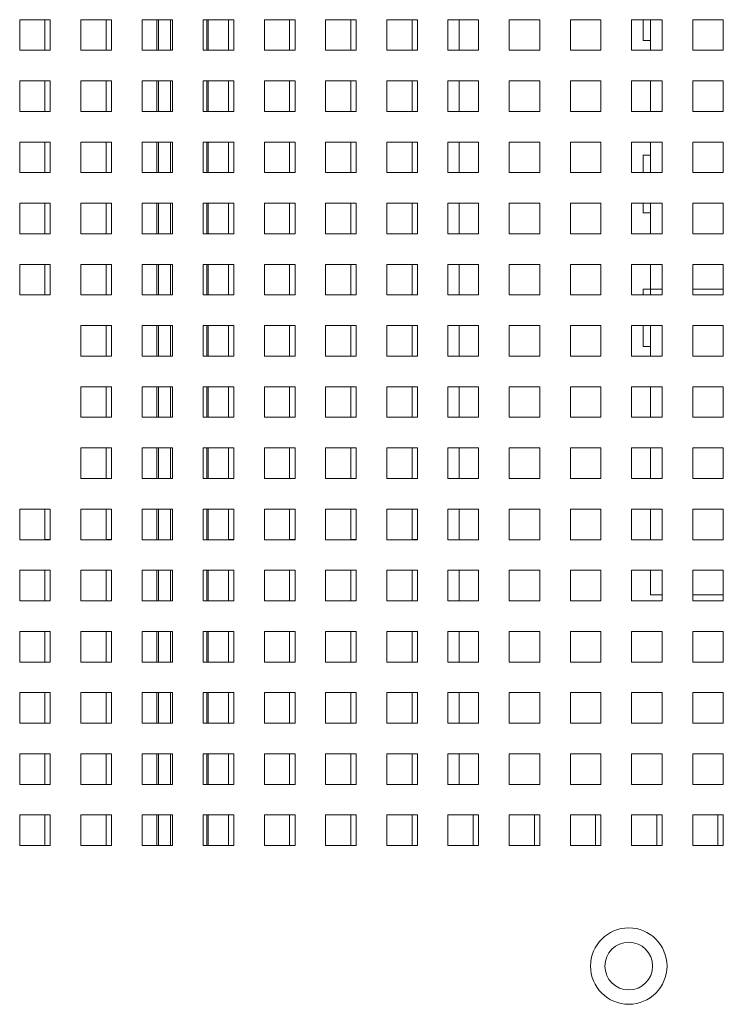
# Paper-space layout '3' of a CAD drawing. Header units: inches. Extents: x 1 to 109, y 1 to 85.
# Tile 70 of 109: x 92.36 to 96.2, y 13.83 to 19.19. Entities that reach past the tile are written whole.
import ezdxf

# ---------------------------------------------------------------- set-up
doc = ezdxf.new("R2010")
doc.units = ezdxf.units.IN
doc.header["$MEASUREMENT"] = 0

psp = doc.layouts.new('3')

# ---------------------------------------------------------------- linework, layer by layer
at = {"color": 7, "linetype": 'Continuous', "lineweight": 15, "ltscale": 5}
for p, q in [((92.5314, 19.1919), (92.3647, 19.1919)), ((92.3647, 19.1919), (92.3647, 19.0253)), ((92.5022, 19.1919), (92.5022, 19.0254)), ((92.5314, 19.0253), (92.5314, 19.1919)), ((92.8647, 19.1919), (92.698, 19.1919)), ((92.698, 19.1919), (92.698, 19.0253)), ((92.8355, 19.1919), (92.8355, 19.0254)), ((92.8647, 19.0253), (92.8647, 19.1919)), ((93.198, 19.1919), (93.0314, 19.1919)), ((93.0314, 19.1919), (93.0314, 19.0253)), ((93.1122, 19.1919), (93.1122, 19.0253)), ((93.198, 19.0253), (93.198, 19.1919)), ((93.5314, 19.1919), (93.3647, 19.1919)), ((93.3647, 19.1919), (93.3647, 19.0253)), ((93.3922, 19.0253), (93.3922, 19.1919)), ((93.5022, 19.1919), (93.5022, 19.0254)), ((93.5314, 19.0253), (93.5314, 19.1919)), ((93.8647, 19.1919), (93.698, 19.1919)), ((93.698, 19.1919), (93.698, 19.0253)), ((93.8355, 19.1919), (93.8355, 19.0254)), ((93.8647, 19.0253), (93.8647, 19.1919)), ((94.198, 19.1919), (94.0314, 19.1919)), ((94.0314, 19.1919), (94.0314, 19.0253)), ((94.1689, 19.1919), (94.1689, 19.0254)), ((94.198, 19.0253), (94.198, 19.1919)), ((94.5314, 19.1919), (94.3647, 19.1919)), ((94.3647, 19.1919), (94.3647, 19.0253)), ((94.5022, 19.1919), (94.5022, 19.0254)), ((94.5314, 19.0253), (94.5314, 19.1919)), ((94.8647, 19.1919), (94.698, 19.1919)), ((94.698, 19.1919), (94.698, 19.0253)), ((94.7589, 19.1919), (94.7589, 19.0253)), ((94.8647, 19.0253), (94.8647, 19.1919)), ((95.198, 19.1919), (95.0314, 19.1919)), ((95.0314, 19.1919), (95.0314, 19.0253)), ((95.198, 19.0253), (95.198, 19.1919)), ((95.5314, 19.1919), (95.3647, 19.1919)), ((95.3647, 19.1919), (95.3647, 19.0253)), ((95.5314, 19.0253), (95.5314, 19.1919)), ((95.8647, 19.1919), (95.698, 19.1919)), ((95.698, 19.1919), (95.698, 19.0253)), ((95.7614, 19.1919), (95.7614, 19.0793)), ((95.8005, 19.1919), (95.8005, 19.0793)), ((95.8647, 19.0253), (95.8647, 19.1919)), ((96.198, 19.1919), (96.0314, 19.1919)), ((96.0314, 19.1919), (96.0314, 19.0253)), ((96.198, 19.0253), (96.198, 19.1919)), ((95.7614, 19.0793), (95.8005, 19.0793)), ((95.8005, 19.0253), (95.8005, 19.0793)), ((92.3647, 19.0253), (92.5314, 19.0253)), ((92.5022, 19.0254), (92.5314, 19.0254)), ((92.698, 19.0253), (92.8647, 19.0253)), ((92.8355, 19.0254), (92.8647, 19.0254)), ((93.0314, 19.0253), (93.198, 19.0253)), ((93.3647, 19.0253), (93.5314, 19.0253)), ((93.5022, 19.0254), (93.5314, 19.0254)), ((93.698, 19.0253), (93.8647, 19.0253)), ((93.8355, 19.0254), (93.8647, 19.0254)), ((94.0314, 19.0253), (94.198, 19.0253)), ((94.1689, 19.0254), (94.198, 19.0254)), ((94.3647, 19.0253), (94.5314, 19.0253)), ((94.5022, 19.0254), (94.5314, 19.0254)), ((94.698, 19.0253), (94.8647, 19.0253)), ((95.0314, 19.0253), (95.198, 19.0253)), ((95.3647, 19.0253), (95.5314, 19.0253)), ((95.698, 19.0253), (95.8647, 19.0253)), ((96.0314, 19.0253), (96.198, 19.0253)), ((92.5314, 18.8586), (92.3647, 18.8586)), ((92.3647, 18.8586), (92.3647, 18.6919)), ((92.5022, 18.8586), (92.5022, 18.6921)), ((92.5314, 18.6919), (92.5314, 18.8586)), ((92.8647, 18.8586), (92.698, 18.8586)), ((92.698, 18.8586), (92.698, 18.6919)), ((92.8355, 18.8586), (92.8355, 18.6921)), ((92.8647, 18.6919), (92.8647, 18.8586)), ((93.198, 18.8586), (93.0314, 18.8586)), ((93.0314, 18.8586), (93.0314, 18.6919)), ((93.1122, 18.8586), (93.1122, 18.6919)), ((93.198, 18.6919), (93.198, 18.8586)), ((93.5314, 18.8586), (93.3647, 18.8586)), ((93.3647, 18.8586), (93.3647, 18.6919)), ((93.3922, 18.6919), (93.3922, 18.8586)), ((93.5022, 18.8586), (93.5022, 18.6921)), ((93.5314, 18.6919), (93.5314, 18.8586)), ((93.8647, 18.8586), (93.698, 18.8586)), ((93.698, 18.8586), (93.698, 18.6919)), ((93.8355, 18.8586), (93.8355, 18.6921)), ((93.8647, 18.6919), (93.8647, 18.8586)), ((94.198, 18.8586), (94.0314, 18.8586)), ((94.0314, 18.8586), (94.0314, 18.6919)), ((94.1689, 18.8586), (94.1689, 18.6921)), ((94.198, 18.6919), (94.198, 18.8586)), ((94.5314, 18.8586), (94.3647, 18.8586)), ((94.3647, 18.8586), (94.3647, 18.6919)), ((94.5022, 18.8586), (94.5022, 18.6921)), ((94.5314, 18.6919), (94.5314, 18.8586)), ((94.8647, 18.8586), (94.698, 18.8586)), ((94.698, 18.8586), (94.698, 18.6919)), ((94.7589, 18.8586), (94.7589, 18.6919)), ((94.8647, 18.6919), (94.8647, 18.8586)), ((95.198, 18.8586), (95.0314, 18.8586)), ((95.0314, 18.8586), (95.0314, 18.6919)), ((95.198, 18.6919), (95.198, 18.8586)), ((95.5314, 18.8586), (95.3647, 18.8586)), ((95.3647, 18.8586), (95.3647, 18.6919)), ((95.5314, 18.6919), (95.5314, 18.8586)), ((95.8647, 18.8586), (95.698, 18.8586)), ((95.698, 18.8586), (95.698, 18.6919)), ((95.8005, 18.6919), (95.8005, 18.8586)), ((95.8647, 18.6919), (95.8647, 18.8586)), ((96.198, 18.8586), (96.0314, 18.8586)), ((96.0314, 18.8586), (96.0314, 18.6919)), ((96.198, 18.6919), (96.198, 18.8586)), ((92.3647, 18.6919), (92.5314, 18.6919)), ((92.5022, 18.6921), (92.5314, 18.6921)), ((92.698, 18.6919), (92.8647, 18.6919)), ((92.8355, 18.6921), (92.8647, 18.6921)), ((93.0314, 18.6919), (93.198, 18.6919)), ((93.3647, 18.6919), (93.5314, 18.6919)), ((93.5022, 18.6921), (93.5314, 18.6921)), ((93.698, 18.6919), (93.8647, 18.6919)), ((93.8355, 18.6921), (93.8647, 18.6921)), ((94.0314, 18.6919), (94.198, 18.6919)), ((94.1689, 18.6921), (94.198, 18.6921)), ((94.3647, 18.6919), (94.5314, 18.6919)), ((94.5022, 18.6921), (94.5314, 18.6921)), ((94.698, 18.6919), (94.8647, 18.6919)), ((95.0314, 18.6919), (95.198, 18.6919)), ((95.3647, 18.6919), (95.5314, 18.6919)), ((95.698, 18.6919), (95.8647, 18.6919)), ((96.0314, 18.6919), (96.198, 18.6919)), ((92.5314, 18.5253), (92.3647, 18.5253)), ((92.3647, 18.5253), (92.3647, 18.3586)), ((92.5022, 18.5253), (92.5022, 18.3588)), ((92.5314, 18.3586), (92.5314, 18.5253)), ((92.8647, 18.5253), (92.698, 18.5253)), ((92.698, 18.5253), (92.698, 18.3586)), ((92.8355, 18.5253), (92.8355, 18.3588)), ((92.8647, 18.3586), (92.8647, 18.5253)), ((93.198, 18.5253), (93.0314, 18.5253)), ((93.0314, 18.5253), (93.0314, 18.3586)), ((93.1122, 18.5253), (93.1122, 18.3586)), ((93.198, 18.3586), (93.198, 18.5253)), ((93.5314, 18.5253), (93.3647, 18.5253)), ((93.3647, 18.5253), (93.3647, 18.3586)), ((93.3922, 18.3586), (93.3922, 18.5253)), ((93.5022, 18.5253), (93.5022, 18.3588)), ((93.5314, 18.3586), (93.5314, 18.5253)), ((93.8647, 18.5253), (93.698, 18.5253)), ((93.698, 18.5253), (93.698, 18.3586)), ((93.8355, 18.5253), (93.8355, 18.3588)), ((93.8647, 18.3586), (93.8647, 18.5253)), ((94.198, 18.5253), (94.0314, 18.5253)), ((94.0314, 18.5253), (94.0314, 18.3586)), ((94.1689, 18.5253), (94.1689, 18.3588)), ((94.198, 18.3586), (94.198, 18.5253)), ((94.5314, 18.5253), (94.3647, 18.5253)), ((94.3647, 18.5253), (94.3647, 18.3586)), ((94.5022, 18.5253), (94.5022, 18.3588)), ((94.5314, 18.3586), (94.5314, 18.5253)), ((94.8647, 18.5253), (94.698, 18.5253)), ((94.698, 18.5253), (94.698, 18.3586)), ((94.7589, 18.5253), (94.7589, 18.3586)), ((94.8647, 18.3586), (94.8647, 18.5253)), ((95.198, 18.5253), (95.0314, 18.5253)), ((95.0314, 18.5253), (95.0314, 18.3586)), ((95.198, 18.3586), (95.198, 18.5253)), ((95.5314, 18.5253), (95.3647, 18.5253)), ((95.3647, 18.5253), (95.3647, 18.3586)), ((95.5314, 18.3586), (95.5314, 18.5253)), ((95.8647, 18.5253), (95.698, 18.5253)), ((95.698, 18.5253), (95.698, 18.3586)), ((95.8005, 18.4529), (95.8005, 18.5253)), ((95.8647, 18.3586), (95.8647, 18.5253)), ((96.198, 18.5253), (96.0314, 18.5253)), ((96.0314, 18.5253), (96.0314, 18.3586)), ((96.198, 18.3586), (96.198, 18.5253)), ((95.7614, 18.3586), (95.7614, 18.4529)), ((95.7614, 18.4529), (95.8005, 18.4529)), ((95.8005, 18.3586), (95.8005, 18.4529)), ((92.3647, 18.3586), (92.5314, 18.3586)), ((92.5022, 18.3588), (92.5314, 18.3588)), ((92.698, 18.3586), (92.8647, 18.3586)), ((92.8355, 18.3588), (92.8647, 18.3588)), ((93.0314, 18.3586), (93.198, 18.3586)), ((93.3647, 18.3586), (93.5314, 18.3586)), ((93.5022, 18.3588), (93.5314, 18.3588)), ((93.698, 18.3586), (93.8647, 18.3586)), ((93.8355, 18.3588), (93.8647, 18.3588)), ((94.0314, 18.3586), (94.198, 18.3586)), ((94.1689, 18.3588), (94.198, 18.3588)), ((94.3647, 18.3586), (94.5314, 18.3586)), ((94.5022, 18.3588), (94.5314, 18.3588)), ((94.698, 18.3586), (94.8647, 18.3586)), ((95.0314, 18.3586), (95.198, 18.3586)), ((95.3647, 18.3586), (95.5314, 18.3586)), ((95.698, 18.3586), (95.8647, 18.3586)), ((96.0314, 18.3586), (96.198, 18.3586)), ((92.5314, 18.1919), (92.3647, 18.1919)), ((92.3647, 18.1919), (92.3647, 18.0253)), ((92.5022, 18.1919), (92.5022, 18.0254)), ((92.5314, 18.0253), (92.5314, 18.1919)), ((92.8647, 18.1919), (92.698, 18.1919)), ((92.698, 18.1919), (92.698, 18.0253)), ((92.8355, 18.1919), (92.8355, 18.0254)), ((92.8647, 18.0253), (92.8647, 18.1919)), ((93.198, 18.1919), (93.0314, 18.1919)), ((93.0314, 18.1919), (93.0314, 18.0253)), ((93.1122, 18.1919), (93.1122, 18.0253)), ((93.198, 18.0253), (93.198, 18.1919)), ((93.5314, 18.1919), (93.3647, 18.1919)), ((93.3647, 18.1919), (93.3647, 18.0253)), ((93.3922, 18.0253), (93.3922, 18.1919)), ((93.5022, 18.1919), (93.5022, 18.0254)), ((93.5314, 18.0253), (93.5314, 18.1919)), ((93.8647, 18.1919), (93.698, 18.1919)), ((93.698, 18.1919), (93.698, 18.0253)), ((93.8355, 18.1919), (93.8355, 18.0254)), ((93.8647, 18.0253), (93.8647, 18.1919)), ((94.198, 18.1919), (94.0314, 18.1919)), ((94.0314, 18.1919), (94.0314, 18.0253)), ((94.1689, 18.1919), (94.1689, 18.0254)), ((94.198, 18.0253), (94.198, 18.1919)), ((94.5314, 18.1919), (94.3647, 18.1919)), ((94.3647, 18.1919), (94.3647, 18.0253)), ((94.5022, 18.1919), (94.5022, 18.0254)), ((94.5314, 18.0253), (94.5314, 18.1919)), ((94.8647, 18.1919), (94.698, 18.1919)), ((94.698, 18.1919), (94.698, 18.0253)), ((94.7589, 18.1919), (94.7589, 18.0253)), ((94.8647, 18.0253), (94.8647, 18.1919)), ((95.198, 18.1919), (95.0314, 18.1919)), ((95.0314, 18.1919), (95.0314, 18.0253)), ((95.198, 18.0253), (95.198, 18.1919)), ((95.5314, 18.1919), (95.3647, 18.1919)), ((95.3647, 18.1919), (95.3647, 18.0253)), ((95.5314, 18.0253), (95.5314, 18.1919)), ((95.8647, 18.1919), (95.698, 18.1919)), ((95.698, 18.1919), (95.698, 18.0253)), ((95.7614, 18.1404), (95.7614, 18.1919)), ((95.8005, 18.1404), (95.8005, 18.1919)), ((95.8647, 18.0253), (95.8647, 18.1919)), ((96.198, 18.1919), (96.0314, 18.1919)), ((96.0314, 18.1919), (96.0314, 18.0253)), ((96.198, 18.0253), (96.198, 18.1919)), ((95.7614, 18.1404), (95.8005, 18.1404)), ((95.8005, 18.0253), (95.8005, 18.1404)), ((92.3647, 18.0253), (92.5314, 18.0253)), ((92.5022, 18.0254), (92.5314, 18.0254)), ((92.698, 18.0253), (92.8647, 18.0253)), ((92.8355, 18.0254), (92.8647, 18.0254)), ((93.0314, 18.0253), (93.198, 18.0253)), ((93.3647, 18.0253), (93.5314, 18.0253)), ((93.5022, 18.0254), (93.5314, 18.0254)), ((93.698, 18.0253), (93.8647, 18.0253)), ((93.8355, 18.0254), (93.8647, 18.0254)), ((94.0314, 18.0253), (94.198, 18.0253)), ((94.1689, 18.0254), (94.198, 18.0254)), ((94.3647, 18.0253), (94.5314, 18.0253)), ((94.5022, 18.0254), (94.5314, 18.0254)), ((94.698, 18.0253), (94.8647, 18.0253)), ((95.0314, 18.0253), (95.198, 18.0253)), ((95.3647, 18.0253), (95.5314, 18.0253)), ((95.698, 18.0253), (95.8647, 18.0253)), ((96.0314, 18.0253), (96.198, 18.0253)), ((92.5314, 17.8586), (92.3647, 17.8586)), ((92.3647, 17.8586), (92.3647, 17.6919)), ((92.5022, 17.8586), (92.5022, 17.6921)), ((92.5314, 17.6919), (92.5314, 17.8586)), ((92.8647, 17.8586), (92.698, 17.8586)), ((92.698, 17.8586), (92.698, 17.6919)), ((92.8355, 17.8586), (92.8355, 17.6921)), ((92.8647, 17.6919), (92.8647, 17.8586)), ((93.198, 17.8586), (93.0314, 17.8586)), ((93.0314, 17.8586), (93.0314, 17.6919)), ((93.1122, 17.8586), (93.1122, 17.6919)), ((93.198, 17.6919), (93.198, 17.8586)), ((93.5314, 17.8586), (93.3647, 17.8586)), ((93.3647, 17.8586), (93.3647, 17.6919)), ((93.3922, 17.6919), (93.3922, 17.8586)), ((93.5022, 17.8586), (93.5022, 17.6921)), ((93.5314, 17.6919), (93.5314, 17.8586)), ((93.8647, 17.8586), (93.698, 17.8586)), ((93.698, 17.8586), (93.698, 17.6919)), ((93.8355, 17.8586), (93.8355, 17.6921)), ((93.8647, 17.6919), (93.8647, 17.8586)), ((94.198, 17.8586), (94.0314, 17.8586)), ((94.0314, 17.8586), (94.0314, 17.6919)), ((94.1689, 17.8586), (94.1689, 17.6921)), ((94.198, 17.6919), (94.198, 17.8586)), ((94.5314, 17.8586), (94.3647, 17.8586)), ((94.3647, 17.8586), (94.3647, 17.6919)), ((94.5022, 17.8586), (94.5022, 17.6921)), ((94.5314, 17.6919), (94.5314, 17.8586)), ((94.8647, 17.8586), (94.698, 17.8586)), ((94.698, 17.8586), (94.698, 17.6919)), ((94.7589, 17.8586), (94.7589, 17.6919)), ((94.8647, 17.6919), (94.8647, 17.8586)), ((95.198, 17.8586), (95.0314, 17.8586)), ((95.0314, 17.8586), (95.0314, 17.6919)), ((95.198, 17.6919), (95.198, 17.8586)), ((95.5314, 17.8586), (95.3647, 17.8586)), ((95.3647, 17.8586), (95.3647, 17.6919)), ((95.5314, 17.6919), (95.5314, 17.8586)), ((95.8647, 17.8586), (95.698, 17.8586)), ((95.698, 17.8586), (95.698, 17.6919)), ((95.8005, 17.7244), (95.8005, 17.8586)), ((95.8647, 17.6919), (95.8647, 17.8586)), ((96.198, 17.8586), (96.0314, 17.8586)), ((96.0314, 17.8586), (96.0314, 17.6919)), ((96.198, 17.6919), (96.198, 17.8586)), ((95.7614, 17.6919), (95.7614, 17.7237)), ((95.7614, 17.7237), (95.8005, 17.7237)), ((95.8005, 17.7237), (95.8005, 17.7244)), ((95.8005, 17.6919), (95.8005, 17.7237)), ((92.3647, 17.6919), (92.5314, 17.6919)), ((92.5022, 17.6921), (92.5314, 17.6921)), ((92.698, 17.6919), (92.8647, 17.6919)), ((92.8355, 17.6921), (92.8647, 17.6921)), ((93.0314, 17.6919), (93.198, 17.6919)), ((93.3647, 17.6919), (93.5314, 17.6919)), ((93.5022, 17.6921), (93.5314, 17.6921)), ((93.698, 17.6919), (93.8647, 17.6919)), ((93.8355, 17.6921), (93.8647, 17.6921)), ((94.0314, 17.6919), (94.198, 17.6919)), ((94.1689, 17.6921), (94.198, 17.6921)), ((94.3647, 17.6919), (94.5314, 17.6919)), ((94.5022, 17.6921), (94.5314, 17.6921)), ((94.698, 17.6919), (94.8647, 17.6919)), ((95.0314, 17.6919), (95.198, 17.6919)), ((95.3647, 17.6919), (95.5314, 17.6919)), ((95.698, 17.6919), (95.8647, 17.6919)), ((96.0314, 17.6919), (96.198, 17.6919)), ((92.8647, 17.5253), (92.698, 17.5253)), ((92.698, 17.5253), (92.698, 17.3586)), ((92.8355, 17.5253), (92.8355, 17.3588)), ((92.8647, 17.3586), (92.8647, 17.5253)), ((93.198, 17.5253), (93.0314, 17.5253)), ((93.0314, 17.5253), (93.0314, 17.3586)), ((93.1122, 17.5253), (93.1122, 17.3586)), ((93.198, 17.3586), (93.198, 17.5253)), ((93.5314, 17.5253), (93.3647, 17.5253)), ((93.3647, 17.5253), (93.3647, 17.3586)), ((93.3922, 17.3586), (93.3922, 17.5253)), ((93.5022, 17.5253), (93.5022, 17.3588)), ((93.5314, 17.3586), (93.5314, 17.5253)), ((93.8647, 17.5253), (93.698, 17.5253)), ((93.698, 17.5253), (93.698, 17.3586)), ((93.8355, 17.5253), (93.8355, 17.3588)), ((93.8647, 17.3586), (93.8647, 17.5253)), ((94.198, 17.5253), (94.0314, 17.5253)), ((94.0314, 17.5253), (94.0314, 17.3586)), ((94.1689, 17.5253), (94.1689, 17.3588)), ((94.198, 17.3586), (94.198, 17.5253)), ((94.5314, 17.5253), (94.3647, 17.5253)), ((94.3647, 17.5253), (94.3647, 17.3586)), ((94.5022, 17.5253), (94.5022, 17.3588)), ((94.5314, 17.3586), (94.5314, 17.5253)), ((94.8647, 17.5253), (94.698, 17.5253)), ((94.698, 17.5253), (94.698, 17.3586)), ((94.7589, 17.5253), (94.7589, 17.3586)), ((94.8647, 17.3586), (94.8647, 17.5253)), ((95.198, 17.5253), (95.0314, 17.5253)), ((95.0314, 17.5253), (95.0314, 17.3586)), ((95.198, 17.3586), (95.198, 17.5253)), ((95.5314, 17.5253), (95.3647, 17.5253)), ((95.3647, 17.5253), (95.3647, 17.3586)), ((95.5314, 17.3586), (95.5314, 17.5253)), ((95.8647, 17.5253), (95.698, 17.5253)), ((95.698, 17.5253), (95.698, 17.3586)), ((95.7614, 17.4112), (95.7614, 17.5253)), ((95.8005, 17.4112), (95.8005, 17.5253)), ((95.8647, 17.3586), (95.8647, 17.5253)), ((96.198, 17.5253), (96.0314, 17.5253)), ((96.0314, 17.5253), (96.0314, 17.3586)), ((96.198, 17.3586), (96.198, 17.5253)), ((95.7614, 17.4112), (95.8005, 17.4112)), ((95.8005, 17.3586), (95.8005, 17.4112)), ((92.698, 17.3586), (92.8647, 17.3586)), ((92.8355, 17.3588), (92.8647, 17.3588)), ((93.0314, 17.3586), (93.198, 17.3586)), ((93.3647, 17.3586), (93.5314, 17.3586)), ((93.5022, 17.3588), (93.5314, 17.3588)), ((93.698, 17.3586), (93.8647, 17.3586)), ((93.8355, 17.3588), (93.8647, 17.3588)), ((94.0314, 17.3586), (94.198, 17.3586)), ((94.1689, 17.3588), (94.198, 17.3588)), ((94.3647, 17.3586), (94.5314, 17.3586)), ((94.5022, 17.3588), (94.5314, 17.3588)), ((94.698, 17.3586), (94.8647, 17.3586)), ((95.0314, 17.3586), (95.198, 17.3586)), ((95.3647, 17.3586), (95.5314, 17.3586)), ((95.698, 17.3586), (95.8647, 17.3586)), ((96.0314, 17.3586), (96.198, 17.3586)), ((92.8647, 17.1919), (92.698, 17.1919)), ((92.698, 17.1919), (92.698, 17.0253)), ((92.8355, 17.1919), (92.8355, 17.0254)), ((92.8647, 17.0253), (92.8647, 17.1919)), ((93.198, 17.1919), (93.0314, 17.1919)), ((93.0314, 17.1919), (93.0314, 17.0253)), ((93.1122, 17.1919), (93.1122, 17.0253)), ((93.198, 17.0253), (93.198, 17.1919)), ((93.5314, 17.1919), (93.3647, 17.1919)), ((93.3647, 17.1919), (93.3647, 17.0253)), ((93.3922, 17.0253), (93.3922, 17.1919)), ((93.5022, 17.1919), (93.5022, 17.0254)), ((93.5314, 17.0253), (93.5314, 17.1919)), ((93.8647, 17.1919), (93.698, 17.1919)), ((93.698, 17.1919), (93.698, 17.0253)), ((93.8355, 17.1919), (93.8355, 17.0254)), ((93.8647, 17.0253), (93.8647, 17.1919)), ((94.198, 17.1919), (94.0314, 17.1919)), ((94.0314, 17.1919), (94.0314, 17.0253)), ((94.1689, 17.1919), (94.1689, 17.0254)), ((94.198, 17.0253), (94.198, 17.1919)), ((94.5314, 17.1919), (94.3647, 17.1919)), ((94.3647, 17.1919), (94.3647, 17.0253)), ((94.5022, 17.1919), (94.5022, 17.0254)), ((94.5314, 17.0253), (94.5314, 17.1919)), ((94.8647, 17.1919), (94.698, 17.1919)), ((94.698, 17.1919), (94.698, 17.0253)), ((94.7589, 17.1919), (94.7589, 17.0253)), ((94.8647, 17.0253), (94.8647, 17.1919)), ((95.198, 17.1919), (95.0314, 17.1919)), ((95.0314, 17.1919), (95.0314, 17.0253)), ((95.198, 17.0253), (95.198, 17.1919)), ((95.5314, 17.1919), (95.3647, 17.1919)), ((95.3647, 17.1919), (95.3647, 17.0253)), ((95.5314, 17.0253), (95.5314, 17.1919)), ((95.8647, 17.1919), (95.698, 17.1919)), ((95.698, 17.1919), (95.698, 17.0253)), ((95.8005, 17.0253), (95.8005, 17.1919)), ((95.8647, 17.0253), (95.8647, 17.1919)), ((96.198, 17.1919), (96.0314, 17.1919)), ((96.0314, 17.1919), (96.0314, 17.0253)), ((96.198, 17.0253), (96.198, 17.1919)), ((92.698, 17.0253), (92.8647, 17.0253)), ((92.8355, 17.0254), (92.8647, 17.0254)), ((93.0314, 17.0253), (93.198, 17.0253)), ((93.3647, 17.0253), (93.5314, 17.0253)), ((93.5022, 17.0254), (93.5314, 17.0254)), ((93.698, 17.0253), (93.8647, 17.0253)), ((93.8355, 17.0254), (93.8647, 17.0254)), ((94.0314, 17.0253), (94.198, 17.0253)), ((94.1689, 17.0254), (94.198, 17.0254)), ((94.3647, 17.0253), (94.5314, 17.0253)), ((94.5022, 17.0254), (94.5314, 17.0254)), ((94.698, 17.0253), (94.8647, 17.0253)), ((95.0314, 17.0253), (95.198, 17.0253)), ((95.3647, 17.0253), (95.5314, 17.0253)), ((95.698, 17.0253), (95.8647, 17.0253)), ((96.0314, 17.0253), (96.198, 17.0253)), ((92.8647, 16.8586), (92.698, 16.8586)), ((92.698, 16.8586), (92.698, 16.6919)), ((92.8355, 16.8586), (92.8355, 16.6921)), ((92.8647, 16.6919), (92.8647, 16.8586)), ((93.198, 16.8586), (93.0314, 16.8586)), ((93.0314, 16.8586), (93.0314, 16.6919)), ((93.1122, 16.8586), (93.1122, 16.6919)), ((93.198, 16.6919), (93.198, 16.8586)), ((93.5314, 16.8586), (93.3647, 16.8586)), ((93.3647, 16.8586), (93.3647, 16.6919)), ((93.3922, 16.6919), (93.3922, 16.8586)), ((93.5022, 16.8586), (93.5022, 16.6921)), ((93.5314, 16.6919), (93.5314, 16.8586)), ((93.8647, 16.8586), (93.698, 16.8586)), ((93.698, 16.8586), (93.698, 16.6919)), ((93.8355, 16.8586), (93.8355, 16.6921)), ((93.8647, 16.6919), (93.8647, 16.8586)), ((94.198, 16.8586), (94.0314, 16.8586)), ((94.0314, 16.8586), (94.0314, 16.6919)), ((94.1689, 16.8586), (94.1689, 16.6921)), ((94.198, 16.6919), (94.198, 16.8586)), ((94.5314, 16.8586), (94.3647, 16.8586)), ((94.3647, 16.8586), (94.3647, 16.6919)), ((94.5022, 16.8586), (94.5022, 16.6921)), ((94.5314, 16.6919), (94.5314, 16.8586)), ((94.8647, 16.8586), (94.698, 16.8586)), ((94.698, 16.8586), (94.698, 16.6919)), ((94.7589, 16.8586), (94.7589, 16.6919)), ((94.8647, 16.6919), (94.8647, 16.8586)), ((95.198, 16.8586), (95.0314, 16.8586)), ((95.0314, 16.8586), (95.0314, 16.6919)), ((95.198, 16.6919), (95.198, 16.8586)), ((95.5314, 16.8586), (95.3647, 16.8586)), ((95.3647, 16.8586), (95.3647, 16.6919)), ((95.5314, 16.6919), (95.5314, 16.8586)), ((95.8647, 16.8586), (95.698, 16.8586)), ((95.698, 16.8586), (95.698, 16.6919)), ((95.8005, 16.6919), (95.8005, 16.8586)), ((95.8647, 16.6919), (95.8647, 16.8586)), ((96.198, 16.8586), (96.0314, 16.8586)), ((96.0314, 16.8586), (96.0314, 16.6919)), ((96.198, 16.6919), (96.198, 16.8586)), ((92.698, 16.6919), (92.8647, 16.6919)), ((92.8355, 16.6921), (92.8647, 16.6921)), ((93.0314, 16.6919), (93.198, 16.6919)), ((93.3647, 16.6919), (93.5314, 16.6919)), ((93.5022, 16.6921), (93.5314, 16.6921)), ((93.698, 16.6919), (93.8647, 16.6919)), ((93.8355, 16.6921), (93.8647, 16.6921)), ((94.0314, 16.6919), (94.198, 16.6919)), ((94.1689, 16.6921), (94.198, 16.6921)), ((94.3647, 16.6919), (94.5314, 16.6919)), ((94.5022, 16.6921), (94.5314, 16.6921)), ((94.698, 16.6919), (94.8647, 16.6919)), ((95.0314, 16.6919), (95.198, 16.6919)), ((95.3647, 16.6919), (95.5314, 16.6919)), ((95.698, 16.6919), (95.8647, 16.6919)), ((96.0314, 16.6919), (96.198, 16.6919)), ((92.5314, 16.5253), (92.3647, 16.5253)), ((92.3647, 16.5253), (92.3647, 16.3586)), ((92.5022, 16.5253), (92.5022, 16.3588)), ((92.5314, 16.3586), (92.5314, 16.5253)), ((92.8647, 16.5253), (92.698, 16.5253)), ((92.698, 16.5253), (92.698, 16.3586)), ((92.8355, 16.5253), (92.8355, 16.3588)), ((92.8647, 16.3586), (92.8647, 16.5253)), ((93.198, 16.5253), (93.0314, 16.5253)), ((93.0314, 16.5253), (93.0314, 16.3586)), ((93.1122, 16.5253), (93.1122, 16.3586)), ((93.198, 16.3586), (93.198, 16.5253)), ((93.5314, 16.5253), (93.3647, 16.5253)), ((93.3647, 16.5253), (93.3647, 16.3586)), ((93.3922, 16.3586), (93.3922, 16.5253)), ((93.5022, 16.5253), (93.5022, 16.3588)), ((93.5314, 16.3586), (93.5314, 16.5253)), ((93.8647, 16.5253), (93.698, 16.5253)), ((93.698, 16.5253), (93.698, 16.3586)), ((93.8355, 16.5253), (93.8355, 16.3588)), ((93.8647, 16.3586), (93.8647, 16.5253)), ((94.198, 16.5253), (94.0314, 16.5253)), ((94.0314, 16.5253), (94.0314, 16.3586)), ((94.1689, 16.5253), (94.1689, 16.3588)), ((94.198, 16.3586), (94.198, 16.5253)), ((94.5314, 16.5253), (94.3647, 16.5253)), ((94.3647, 16.5253), (94.3647, 16.3586)), ((94.5022, 16.5253), (94.5022, 16.3588)), ((94.5314, 16.3586), (94.5314, 16.5253)), ((94.8647, 16.5253), (94.698, 16.5253)), ((94.698, 16.5253), (94.698, 16.3586)), ((94.7589, 16.5253), (94.7589, 16.3586)), ((94.8647, 16.3586), (94.8647, 16.5253)), ((95.198, 16.5253), (95.0314, 16.5253)), ((95.0314, 16.5253), (95.0314, 16.3586)), ((95.198, 16.3586), (95.198, 16.5253)), ((95.5314, 16.5253), (95.3647, 16.5253)), ((95.3647, 16.5253), (95.3647, 16.3586)), ((95.5314, 16.3586), (95.5314, 16.5253)), ((95.8647, 16.5253), (95.698, 16.5253)), ((95.698, 16.5253), (95.698, 16.3586)), ((95.8005, 16.3586), (95.8005, 16.5253)), ((95.8647, 16.3586), (95.8647, 16.5253)), ((96.198, 16.5253), (96.0314, 16.5253)), ((96.0314, 16.5253), (96.0314, 16.3586)), ((96.198, 16.3586), (96.198, 16.5253)), ((92.3647, 16.3586), (92.5314, 16.3586)), ((92.5022, 16.3588), (92.5314, 16.3588)), ((92.698, 16.3586), (92.8647, 16.3586)), ((92.8355, 16.3588), (92.8647, 16.3588)), ((93.0314, 16.3586), (93.198, 16.3586)), ((93.3647, 16.3586), (93.5314, 16.3586)), ((93.5022, 16.3588), (93.5314, 16.3588)), ((93.698, 16.3586), (93.8647, 16.3586)), ((93.8355, 16.3588), (93.8647, 16.3588)), ((94.0314, 16.3586), (94.198, 16.3586)), ((94.1689, 16.3588), (94.198, 16.3588)), ((94.3647, 16.3586), (94.5314, 16.3586)), ((94.5022, 16.3588), (94.5314, 16.3588)), ((94.698, 16.3586), (94.8647, 16.3586)), ((95.0314, 16.3586), (95.198, 16.3586)), ((95.3647, 16.3586), (95.5314, 16.3586)), ((95.698, 16.3586), (95.8647, 16.3586)), ((96.0314, 16.3586), (96.198, 16.3586)), ((92.5314, 16.1919), (92.3647, 16.1919)), ((92.3647, 16.1919), (92.3647, 16.0253)), ((92.5022, 16.1919), (92.5022, 16.0254)), ((92.5314, 16.0253), (92.5314, 16.1919)), ((92.8647, 16.1919), (92.698, 16.1919)), ((92.698, 16.1919), (92.698, 16.0253)), ((92.8355, 16.1919), (92.8355, 16.0254)), ((92.8647, 16.0253), (92.8647, 16.1919)), ((93.198, 16.1919), (93.0314, 16.1919)), ((93.0314, 16.1919), (93.0314, 16.0253)), ((93.1122, 16.1919), (93.1122, 16.0253)), ((93.198, 16.0253), (93.198, 16.1919)), ((93.5314, 16.1919), (93.3647, 16.1919)), ((93.3647, 16.1919), (93.3647, 16.0253)), ((93.3922, 16.0253), (93.3922, 16.1919)), ((93.5022, 16.1919), (93.5022, 16.0254)), ((93.5314, 16.0253), (93.5314, 16.1919)), ((93.8647, 16.1919), (93.698, 16.1919)), ((93.698, 16.1919), (93.698, 16.0253)), ((93.8355, 16.1919), (93.8355, 16.0254)), ((93.8647, 16.0253), (93.8647, 16.1919)), ((94.198, 16.1919), (94.0314, 16.1919)), ((94.0314, 16.1919), (94.0314, 16.0253)), ((94.1689, 16.1919), (94.1689, 16.0254)), ((94.198, 16.0253), (94.198, 16.1919)), ((94.5314, 16.1919), (94.3647, 16.1919)), ((94.3647, 16.1919), (94.3647, 16.0253)), ((94.5022, 16.1919), (94.5022, 16.0254)), ((94.5314, 16.0253), (94.5314, 16.1919)), ((94.8647, 16.1919), (94.698, 16.1919)), ((94.698, 16.1919), (94.698, 16.0253)), ((94.7589, 16.1919), (94.7589, 16.0253)), ((94.8647, 16.0253), (94.8647, 16.1919)), ((95.198, 16.1919), (95.0314, 16.1919)), ((95.0314, 16.1919), (95.0314, 16.0253)), ((95.198, 16.0253), (95.198, 16.1919)), ((95.5314, 16.1919), (95.3647, 16.1919)), ((95.3647, 16.1919), (95.3647, 16.0253)), ((95.5314, 16.0253), (95.5314, 16.1919)), ((95.8647, 16.1919), (95.698, 16.1919)), ((95.698, 16.1919), (95.698, 16.0253)), ((95.8005, 16.0578), (95.8005, 16.1919)), ((95.8647, 16.0253), (95.8647, 16.1919)), ((96.198, 16.1919), (96.0314, 16.1919)), ((96.0314, 16.1919), (96.0314, 16.0253)), ((96.198, 16.0253), (96.198, 16.1919)), ((95.8647, 16.0578), (95.8005, 16.0578)), ((96.198, 16.0578), (96.0314, 16.0578)), ((92.3647, 16.0253), (92.5314, 16.0253)), ((92.5022, 16.0254), (92.5314, 16.0254)), ((92.698, 16.0253), (92.8647, 16.0253)), ((92.8355, 16.0254), (92.8647, 16.0254)), ((93.0314, 16.0253), (93.198, 16.0253)), ((93.3647, 16.0253), (93.5314, 16.0253)), ((93.5022, 16.0254), (93.5314, 16.0254)), ((93.698, 16.0253), (93.8647, 16.0253)), ((93.8355, 16.0254), (93.8647, 16.0254)), ((94.0314, 16.0253), (94.198, 16.0253)), ((94.1689, 16.0254), (94.198, 16.0254)), ((94.3647, 16.0253), (94.5314, 16.0253)), ((94.5022, 16.0254), (94.5314, 16.0254)), ((94.698, 16.0253), (94.8647, 16.0253)), ((95.0314, 16.0253), (95.198, 16.0253)), ((95.3647, 16.0253), (95.5314, 16.0253)), ((95.698, 16.0253), (95.8647, 16.0253)), ((96.0314, 16.0253), (96.198, 16.0253)), ((92.5314, 15.8586), (92.3647, 15.8586)), ((92.3647, 15.8586), (92.3647, 15.6919)), ((92.5022, 15.8586), (92.5022, 15.6921)), ((92.5314, 15.6919), (92.5314, 15.8586)), ((92.8647, 15.8586), (92.698, 15.8586)), ((92.698, 15.8586), (92.698, 15.6919)), ((92.8355, 15.8586), (92.8355, 15.6921)), ((92.8647, 15.6919), (92.8647, 15.8586)), ((93.198, 15.8586), (93.0314, 15.8586)), ((93.0314, 15.8586), (93.0314, 15.6919)), ((93.1122, 15.8586), (93.1122, 15.6919)), ((93.198, 15.6919), (93.198, 15.8586)), ((93.5314, 15.8586), (93.3647, 15.8586)), ((93.3647, 15.8586), (93.3647, 15.6919)), ((93.3922, 15.6919), (93.3922, 15.8586)), ((93.5022, 15.8586), (93.5022, 15.6921)), ((93.5314, 15.6919), (93.5314, 15.8586)), ((93.8647, 15.8586), (93.698, 15.8586)), ((93.698, 15.8586), (93.698, 15.6919)), ((93.8355, 15.8586), (93.8355, 15.6921)), ((93.8647, 15.6919), (93.8647, 15.8586)), ((94.198, 15.8586), (94.0314, 15.8586)), ((94.0314, 15.8586), (94.0314, 15.6919)), ((94.1689, 15.8586), (94.1689, 15.6921)), ((94.198, 15.6919), (94.198, 15.8586)), ((94.5314, 15.8586), (94.3647, 15.8586)), ((94.3647, 15.8586), (94.3647, 15.6919)), ((94.5022, 15.8586), (94.5022, 15.6921)), ((94.5314, 15.6919), (94.5314, 15.8586)), ((94.8647, 15.8586), (94.698, 15.8586)), ((94.698, 15.8586), (94.698, 15.6919)), ((94.7589, 15.8586), (94.7589, 15.6919)), ((94.8647, 15.6919), (94.8647, 15.8586)), ((95.198, 15.8586), (95.0314, 15.8586)), ((95.0314, 15.8586), (95.0314, 15.6919)), ((95.198, 15.6919), (95.198, 15.8586)), ((95.5314, 15.8586), (95.3647, 15.8586)), ((95.3647, 15.8586), (95.3647, 15.6919)), ((95.5314, 15.6919), (95.5314, 15.8586)), ((95.8647, 15.8586), (95.698, 15.8586)), ((95.698, 15.8586), (95.698, 15.6919)), ((95.8647, 15.6919), (95.8647, 15.8586)), ((96.198, 15.8586), (96.0314, 15.8586)), ((96.0314, 15.8586), (96.0314, 15.6919)), ((96.198, 15.6919), (96.198, 15.8586)), ((92.3647, 15.6919), (92.5314, 15.6919)), ((92.5022, 15.6921), (92.5314, 15.6921)), ((92.698, 15.6919), (92.8647, 15.6919)), ((92.8355, 15.6921), (92.8647, 15.6921)), ((93.0314, 15.6919), (93.198, 15.6919)), ((93.3647, 15.6919), (93.5314, 15.6919)), ((93.5022, 15.6921), (93.5314, 15.6921)), ((93.698, 15.6919), (93.8647, 15.6919)), ((93.8355, 15.6921), (93.8647, 15.6921)), ((94.0314, 15.6919), (94.198, 15.6919)), ((94.1689, 15.6921), (94.198, 15.6921)), ((94.3647, 15.6919), (94.5314, 15.6919)), ((94.5022, 15.6921), (94.5314, 15.6921)), ((94.698, 15.6919), (94.8647, 15.6919)), ((95.0314, 15.6919), (95.198, 15.6919)), ((95.3647, 15.6919), (95.5314, 15.6919)), ((95.698, 15.6919), (95.8647, 15.6919)), ((96.0314, 15.6919), (96.198, 15.6919)), ((92.5314, 15.5253), (92.3647, 15.5253)), ((92.3647, 15.5253), (92.3647, 15.3586)), ((92.5022, 15.5253), (92.5022, 15.3588)), ((92.5314, 15.3586), (92.5314, 15.5253)), ((92.8647, 15.5253), (92.698, 15.5253)), ((92.698, 15.5253), (92.698, 15.3586)), ((92.8355, 15.5253), (92.8355, 15.3588)), ((92.8647, 15.3586), (92.8647, 15.5253)), ((93.198, 15.5253), (93.0314, 15.5253)), ((93.0314, 15.5253), (93.0314, 15.3586)), ((93.1122, 15.5253), (93.1122, 15.3586)), ((93.198, 15.3586), (93.198, 15.5253)), ((93.5314, 15.5253), (93.3647, 15.5253)), ((93.3647, 15.5253), (93.3647, 15.3586)), ((93.3922, 15.3586), (93.3922, 15.5253)), ((93.5022, 15.5253), (93.5022, 15.3588)), ((93.5314, 15.3586), (93.5314, 15.5253)), ((93.8647, 15.5253), (93.698, 15.5253)), ((93.698, 15.5253), (93.698, 15.3586)), ((93.8355, 15.5253), (93.8355, 15.3588)), ((93.8647, 15.3586), (93.8647, 15.5253)), ((94.198, 15.5253), (94.0314, 15.5253)), ((94.0314, 15.5253), (94.0314, 15.3586)), ((94.1689, 15.5253), (94.1689, 15.3588)), ((94.198, 15.3586), (94.198, 15.5253)), ((94.5314, 15.5253), (94.3647, 15.5253)), ((94.3647, 15.5253), (94.3647, 15.3586)), ((94.5022, 15.5253), (94.5022, 15.3588)), ((94.5314, 15.3586), (94.5314, 15.5253)), ((94.8647, 15.5253), (94.698, 15.5253)), ((94.698, 15.5253), (94.698, 15.3586)), ((94.7589, 15.5253), (94.7589, 15.3586)), ((94.8647, 15.3586), (94.8647, 15.5253)), ((95.198, 15.5253), (95.0314, 15.5253)), ((95.0314, 15.5253), (95.0314, 15.3586)), ((95.198, 15.3586), (95.198, 15.5253)), ((95.5314, 15.5253), (95.3647, 15.5253)), ((95.3647, 15.5253), (95.3647, 15.3586)), ((95.5314, 15.3586), (95.5314, 15.5253)), ((95.8647, 15.5253), (95.698, 15.5253)), ((95.698, 15.5253), (95.698, 15.3586)), ((95.8647, 15.3586), (95.8647, 15.5253)), ((96.198, 15.5253), (96.0314, 15.5253)), ((96.0314, 15.5253), (96.0314, 15.3586)), ((96.198, 15.3586), (96.198, 15.5253)), ((92.3647, 15.3586), (92.5314, 15.3586)), ((92.5022, 15.3588), (92.5314, 15.3588)), ((92.698, 15.3586), (92.8647, 15.3586)), ((92.8355, 15.3588), (92.8647, 15.3588)), ((93.0314, 15.3586), (93.198, 15.3586)), ((93.3647, 15.3586), (93.5314, 15.3586)), ((93.5022, 15.3588), (93.5314, 15.3588)), ((93.698, 15.3586), (93.8647, 15.3586)), ((93.8355, 15.3588), (93.8647, 15.3588)), ((94.0314, 15.3586), (94.198, 15.3586)), ((94.1689, 15.3588), (94.198, 15.3588)), ((94.3647, 15.3586), (94.5314, 15.3586)), ((94.5022, 15.3588), (94.5314, 15.3588)), ((94.698, 15.3586), (94.8647, 15.3586)), ((95.0314, 15.3586), (95.198, 15.3586)), ((95.3647, 15.3586), (95.5314, 15.3586)), ((95.698, 15.3586), (95.8647, 15.3586)), ((96.0314, 15.3586), (96.198, 15.3586)), ((92.5314, 15.1919), (92.3647, 15.1919)), ((92.3647, 15.1919), (92.3647, 15.0253)), ((92.5022, 15.1919), (92.5022, 15.0254)), ((92.5314, 15.0253), (92.5314, 15.1919)), ((92.8647, 15.1919), (92.698, 15.1919)), ((92.698, 15.1919), (92.698, 15.0253)), ((92.8355, 15.1919), (92.8355, 15.0254)), ((92.8647, 15.0253), (92.8647, 15.1919)), ((93.198, 15.1919), (93.0314, 15.1919)), ((93.0314, 15.1919), (93.0314, 15.0253)), ((93.1122, 15.1919), (93.1122, 15.0253)), ((93.198, 15.0253), (93.198, 15.1919)), ((93.5314, 15.1919), (93.3647, 15.1919)), ((93.3647, 15.1919), (93.3647, 15.0253)), ((93.3922, 15.0253), (93.3922, 15.1919)), ((93.5022, 15.1919), (93.5022, 15.0254)), ((93.5314, 15.0253), (93.5314, 15.1919)), ((93.8647, 15.1919), (93.698, 15.1919)), ((93.698, 15.1919), (93.698, 15.0253)), ((93.8355, 15.1919), (93.8355, 15.0254)), ((93.8647, 15.0253), (93.8647, 15.1919)), ((94.198, 15.1919), (94.0314, 15.1919)), ((94.0314, 15.1919), (94.0314, 15.0253)), ((94.1689, 15.1919), (94.1689, 15.0254)), ((94.198, 15.0253), (94.198, 15.1919)), ((94.5314, 15.1919), (94.3647, 15.1919)), ((94.3647, 15.1919), (94.3647, 15.0253)), ((94.5022, 15.1919), (94.5022, 15.0254)), ((94.5314, 15.0253), (94.5314, 15.1919)), ((94.8647, 15.1919), (94.698, 15.1919)), ((94.698, 15.1919), (94.698, 15.0253)), ((94.7589, 15.1919), (94.7589, 15.0253)), ((94.8647, 15.0253), (94.8647, 15.1919)), ((95.198, 15.1919), (95.0314, 15.1919)), ((95.0314, 15.1919), (95.0314, 15.0253)), ((95.198, 15.0253), (95.198, 15.1919)), ((95.5314, 15.1919), (95.3647, 15.1919)), ((95.3647, 15.1919), (95.3647, 15.0253)), ((95.5314, 15.0253), (95.5314, 15.1919)), ((95.8647, 15.1919), (95.698, 15.1919)), ((95.698, 15.1919), (95.698, 15.0253)), ((95.8647, 15.0253), (95.8647, 15.1919)), ((96.198, 15.1919), (96.0314, 15.1919)), ((96.0314, 15.1919), (96.0314, 15.0253)), ((96.198, 15.0253), (96.198, 15.1919)), ((92.3647, 15.0253), (92.5314, 15.0253)), ((92.5022, 15.0254), (92.5314, 15.0254)), ((92.698, 15.0253), (92.8647, 15.0253)), ((92.8355, 15.0254), (92.8647, 15.0254)), ((93.0314, 15.0253), (93.198, 15.0253)), ((93.3647, 15.0253), (93.5314, 15.0253)), ((93.5022, 15.0254), (93.5314, 15.0254)), ((93.698, 15.0253), (93.8647, 15.0253)), ((93.8355, 15.0254), (93.8647, 15.0254)), ((94.0314, 15.0253), (94.198, 15.0253)), ((94.1689, 15.0254), (94.198, 15.0254)), ((94.3647, 15.0253), (94.5314, 15.0253)), ((94.5022, 15.0254), (94.5314, 15.0254)), ((94.698, 15.0253), (94.8647, 15.0253)), ((95.0314, 15.0253), (95.198, 15.0253)), ((95.3647, 15.0253), (95.5314, 15.0253)), ((95.698, 15.0253), (95.8647, 15.0253)), ((96.0314, 15.0253), (96.198, 15.0253)), ((92.5314, 14.8586), (92.3647, 14.8586)), ((92.3647, 14.8586), (92.3647, 14.6919)), ((92.5022, 14.8586), (92.5022, 14.6921)), ((92.5314, 14.6919), (92.5314, 14.8586)), ((92.8647, 14.8586), (92.698, 14.8586)), ((92.698, 14.8586), (92.698, 14.6919)), ((92.8355, 14.8586), (92.8355, 14.6921)), ((92.8647, 14.6919), (92.8647, 14.8586)), ((93.198, 14.8586), (93.0314, 14.8586)), ((93.0314, 14.8586), (93.0314, 14.6919)), ((93.1122, 14.8586), (93.1122, 14.6919)), ((93.198, 14.6919), (93.198, 14.8586)), ((93.5314, 14.8586), (93.3647, 14.8586)), ((93.3647, 14.8586), (93.3647, 14.6919)), ((93.3922, 14.6919), (93.3922, 14.8586)), ((93.5022, 14.8586), (93.5022, 14.6921)), ((93.5314, 14.6919), (93.5314, 14.8586)), ((93.8647, 14.8586), (93.698, 14.8586)), ((93.698, 14.8586), (93.698, 14.6919)), ((93.8355, 14.8586), (93.8355, 14.6921)), ((93.8647, 14.6919), (93.8647, 14.8586)), ((94.198, 14.8586), (94.0314, 14.8586)), ((94.0314, 14.8586), (94.0314, 14.6919)), ((94.1689, 14.8586), (94.1689, 14.6921)), ((94.198, 14.6919), (94.198, 14.8586)), ((94.5314, 14.8586), (94.3647, 14.8586)), ((94.3647, 14.8586), (94.3647, 14.6919)), ((94.5022, 14.8586), (94.5022, 14.6921)), ((94.5314, 14.6919), (94.5314, 14.8586)), ((94.8647, 14.8586), (94.698, 14.8586)), ((94.698, 14.8586), (94.698, 14.6919)), ((94.8355, 14.8586), (94.8355, 14.6921)), ((94.8647, 14.6919), (94.8647, 14.8586)), ((95.198, 14.8586), (95.0314, 14.8586)), ((95.0314, 14.8586), (95.0314, 14.6919)), ((95.1689, 14.8586), (95.1689, 14.6921)), ((95.198, 14.6919), (95.198, 14.8586)), ((95.5314, 14.8586), (95.3647, 14.8586)), ((95.3647, 14.8586), (95.3647, 14.6919)), ((95.5022, 14.8586), (95.5022, 14.6921)), ((95.5314, 14.6919), (95.5314, 14.8586)), ((95.8647, 14.8586), (95.698, 14.8586)), ((95.698, 14.8586), (95.698, 14.6919)), ((95.8355, 14.8586), (95.8355, 14.6921)), ((95.8647, 14.6919), (95.8647, 14.8586)), ((96.198, 14.8586), (96.0314, 14.8586)), ((96.0314, 14.8586), (96.0314, 14.6919)), ((96.1689, 14.8586), (96.1689, 14.6921)), ((96.198, 14.6919), (96.198, 14.8586)), ((92.3647, 14.6919), (92.5314, 14.6919)), ((92.5022, 14.6921), (92.5314, 14.6921)), ((92.698, 14.6919), (92.8647, 14.6919)), ((92.8355, 14.6921), (92.8647, 14.6921)), ((93.0314, 14.6919), (93.198, 14.6919)), ((93.3647, 14.6919), (93.5314, 14.6919)), ((93.5022, 14.6921), (93.5314, 14.6921)), ((93.698, 14.6919), (93.8647, 14.6919)), ((93.8355, 14.6921), (93.8647, 14.6921)), ((94.0314, 14.6919), (94.198, 14.6919)), ((94.1689, 14.6921), (94.198, 14.6921)), ((94.3647, 14.6919), (94.5314, 14.6919)), ((94.5022, 14.6921), (94.5314, 14.6921)), ((94.698, 14.6919), (94.8647, 14.6919)), ((94.8355, 14.6921), (94.8647, 14.6921)), ((95.0314, 14.6919), (95.198, 14.6919)), ((95.1689, 14.6921), (95.198, 14.6921)), ((95.3647, 14.6919), (95.5314, 14.6919)), ((95.5022, 14.6921), (95.5314, 14.6921)), ((95.698, 14.6919), (95.8647, 14.6919)), ((95.8355, 14.6921), (95.8647, 14.6921)), ((96.0314, 14.6919), (96.198, 14.6919)), ((96.1689, 14.6921), (96.198, 14.6921))]:
    psp.add_line(p, q, dxfattribs=at)
at = {"color": 8, "linetype": 'Continuous', "lineweight": 15, "ltscale": 5}
for p, q in [((93.1205, 19.1919), (93.1205, 19.0253)), ((93.1861, 19.1919), (93.1861, 19.0253)), ((93.3839, 19.0253), (93.3839, 19.1919)), ((93.1205, 18.8586), (93.1205, 18.6919)), ((93.1861, 18.8586), (93.1861, 18.6919)), ((93.3839, 18.6919), (93.3839, 18.8586)), ((93.1205, 18.5253), (93.1205, 18.3586)), ((93.1861, 18.5253), (93.1861, 18.3586)), ((93.3839, 18.3586), (93.3839, 18.5253)), ((93.1205, 18.1919), (93.1205, 18.0253)), ((93.1861, 18.1919), (93.1861, 18.0253)), ((93.3839, 18.0253), (93.3839, 18.1919)), ((93.1205, 17.8586), (93.1205, 17.6919)), ((93.1861, 17.8586), (93.1861, 17.6919)), ((93.3839, 17.6919), (93.3839, 17.8586)), ((95.8005, 17.7244), (95.8647, 17.7244)), ((96.0314, 17.7244), (96.198, 17.7244)), ((93.1205, 17.5253), (93.1205, 17.3586)), ((93.1861, 17.5253), (93.1861, 17.3586)), ((93.3839, 17.3586), (93.3839, 17.5253)), ((93.1205, 17.1919), (93.1205, 17.0253)), ((93.1861, 17.1919), (93.1861, 17.0253)), ((93.3839, 17.0253), (93.3839, 17.1919)), ((93.1205, 16.8586), (93.1205, 16.6919)), ((93.1861, 16.8586), (93.1861, 16.6919)), ((93.3839, 16.6919), (93.3839, 16.8586)), ((93.1205, 16.5253), (93.1205, 16.3586)), ((93.1861, 16.5253), (93.1861, 16.3586)), ((93.3839, 16.3586), (93.3839, 16.5253)), ((93.1205, 16.1919), (93.1205, 16.0253)), ((93.1861, 16.1919), (93.1861, 16.0253)), ((93.3839, 16.0253), (93.3839, 16.1919)), ((93.1205, 15.8586), (93.1205, 15.6919)), ((93.1861, 15.8586), (93.1861, 15.6919)), ((93.3839, 15.6919), (93.3839, 15.8586)), ((93.1205, 15.5253), (93.1205, 15.3586)), ((93.1861, 15.5253), (93.1861, 15.3586)), ((93.3839, 15.3586), (93.3839, 15.5253)), ((93.1205, 15.1919), (93.1205, 15.0253)), ((93.1861, 15.1919), (93.1861, 15.0253)), ((93.3839, 15.0253), (93.3839, 15.1919)), ((93.1205, 14.8586), (93.1205, 14.6919)), ((93.1861, 14.8586), (93.1861, 14.6919)), ((93.3839, 14.6919), (93.3839, 14.8586))]:
    psp.add_line(p, q, dxfattribs=at)
at = {"color": 7, "linetype": 'Continuous', "lineweight": 15, "ltscale": 25}
for centre, radius in [((95.683, 14.0353), 0.2083), ((95.6827, 14.0351), 0.13)]:
    psp.add_circle(centre, radius, dxfattribs=at)

doc.saveas('drawing.dxf')
